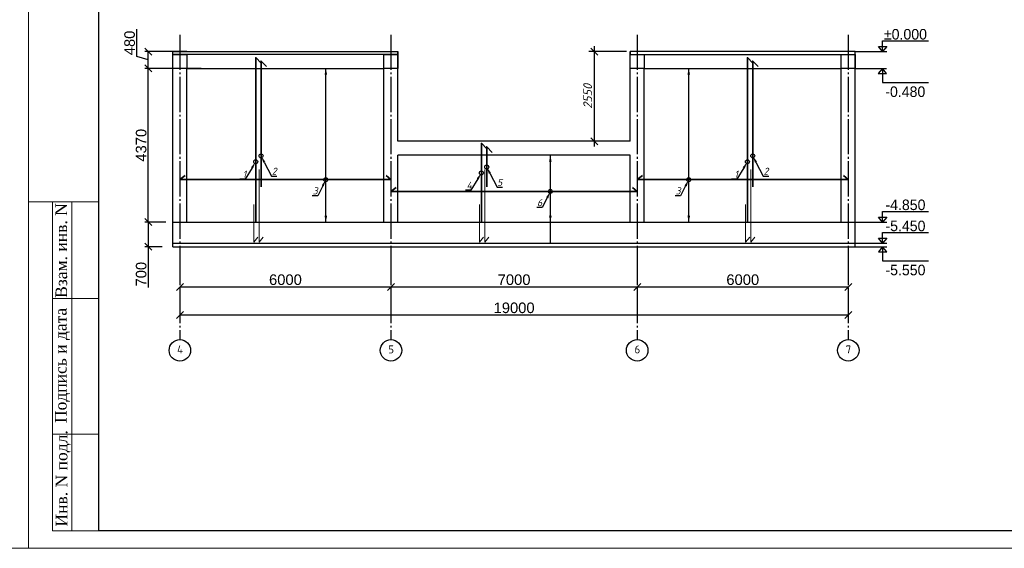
# Model space of a CAD drawing. Header units: millimetres. Extents: x -33345 to 4712671, y -3392 to 121473.
# Tile 223 of 256: x 1202342 to 1230331, y 44501 to 59533. Entities that reach past the tile are written whole.
import ezdxf
from ezdxf import colors
from ezdxf.entities.mleader import LeaderData, LeaderLine
from ezdxf.math import Vec2, Vec3

# ---------------------------------------------------------------- set-up
doc = ezdxf.new("R2010")
doc.units = ezdxf.units.MM
doc.linetypes.add('CENTER2', pattern=[28.575, 19.05, -3.175, 3.175, -3.175])
doc.linetypes.add('ГОСТ 2.303 5', pattern=[24, 20, -1.5, 1, -1.5])
doc.layers.add('00-Axes', color=1, linetype='CENTER2')
doc.layers.add('_линия', color=7, linetype='Continuous')
for name, color, linetype, lineweight in [('ACO-текст', 7, 'Continuous', 20), ('Lina', 7, 'Continuous', 20), ('w-Армирования', 172, 'Continuous', 30)]:
    doc.layers.add(name, color=color, linetype=linetype, lineweight=lineweight)
doc.styles.add('_text', font='isocpeui.ttf')
doc.styles.add('ISOCPEUR_1.00', font='isocpeui.ttf')
doc.styles.get("Standard").update_dxf_attribs({"font": 'arial.ttf'})
doc.styles.add('Times New Roman', font='times.ttf')
doc.styles.add('X-U-RW-01$0$StyleROMANS', font='GOTHIC.TTF')
doc.styles.add('Текст1', font='isocpeui.ttf', dxfattribs={"height": 300})
doc.dimstyles.new('Islom 94', dxfattribs={"dimtxt": 250, "dimasz": 200, "dimexe": 150, "dimexo": 100, "dimgap": 60, "dimtad": 1, "dimdec": 0, "dimtxsty": '_text', "dimblk": 'OBLIQUE', "dimcen": 0, "dimdle": 150, "dimadec": 0, "dimazin": 0, "dimtfac": 1, "dimtdec": 0, "dimtmove": 0, "dimatfit": 3, "dimfxl": 1, "dimarcsym": 0})
doc.dimstyles.new('ISO-25$0', dxfattribs={"dimtxt": 300, "dimasz": 200, "dimexe": 100, "dimexo": 300, "dimgap": 50, "dimtad": 1, "dimdec": 0, "dimtxsty": 'Standard', "dimblk": 'OBLIQUE', "dimcen": 250, "dimadec": 0, "dimazin": 0, "dimtfac": 1, "dimtdec": 0, "dimtmove": 0, "dimatfit": 3, "dimldrblk": 'OBLIQUE', "dimfxl": 1.25, "dimarcsym": 0})

# ---------------------------------------------------------------- blocks, each defined once
blk = doc.blocks.new('srhet')
at = {"lineweight": 20}
blk.add_lwpolyline([(-49807960, 24193266), (-49748560, 24193266), (-49748560, 24235266), (-49807960, 24235266)], close=True, dxfattribs=at)
blk = doc.blocks.new('awe4tD')
at = {"layer": 'Lina', "ltscale": 10}
for p, q in [((-44312815, 22744228), (-44314815, 22744228)), ((-44313585, 22734878), (-44313585, 22744228)), ((-44312815, 22741478), (-44314135, 22741478)), ((-44312815, 22737628), (-44314135, 22737628))]:
    blk.add_line(p, q, dxfattribs=at)
blk.add_lwpolyline([(-44239015, 22734378), (-44314815, 22734378), (-44314815, 22776378), (-44239015, 22776378)], close=True, dxfattribs=at)
at = {"layer": 'Lina', "lineweight": 30, "ltscale": 10}
blk.add_lwpolyline([(-44239515, 22734878), (-44312815, 22734878), (-44312815, 22775878), (-44239515, 22775878)], close=True, dxfattribs=at)
at = {"layer": 'Lina', "ltscale": 10}
blk.add_lwpolyline([(-44312815, 22734878), (-44314135, 22734878), (-44314135, 22744228)], dxfattribs=at)
at = {"layer": 'Lina', "ltscale": 10, "char_height": 330, "attachment_point": 1, "rotation": 90, "style": 'Times New Roman'}
for s, insert, width in [('Взам. инв. N', (-44314047, 22741499), 2670.44), ('Подпись и дата', (-44314062, 22737939), 3220.15), ('Инв. N подл.', (-44314039, 22734997), 2670.44)]:
    blk.add_mtext(s, dxfattribs=dict(at, insert=insert, width=width))
blk = doc.blocks.new('_Oblique')
at = {"color": 0, "linetype": 'ByBlock', "lineweight": -2}
blk.add_line((-0.5, -0.5), (0.5, 0.5), dxfattribs=at)
blk = doc.blocks.new('*D1681')
at = {"color": 0, "lineweight": -2, "transparency": 16777216}
for p, q in [((1206896, 52235), (1206896, 52035)), ((1212896, 52235), (1212896, 52035)), ((1206896, 51935), (1212896, 51935))]:
    blk.add_line(p, q, dxfattribs=at)
at = {"layer": 'Defpoints', "color": 0, "transparency": 16777216}
for p in [(1206896, 51935), (1212896, 51935), (1212896, 51935)]:
    blk.add_point(p, dxfattribs=at)
at = {"color": 0, "lineweight": -2, "transparency": 16777216, "xscale": 200, "yscale": 200, "zscale": 200, "rotation": 180}
blk.add_blockref('_Oblique', (1206896, 51935), dxfattribs=at)
at = {"color": 0, "lineweight": -2, "transparency": 16777216, "xscale": 200, "yscale": 200, "zscale": 200}
blk.add_blockref('_Oblique', (1212896, 51935), dxfattribs=at)
at = {"color": 0, "lineweight": 0, "transparency": 16777216, "insert": (1209896, 52138), "char_height": 300, "attachment_point": 5}
blk.add_mtext('6000', dxfattribs=at)
blk = doc.blocks.new('*D1682')
at = {"color": 0, "lineweight": -2, "transparency": 16777216}
for p, q in [((1212896, 52235), (1212896, 52035)), ((1219896, 52235), (1219896, 52035)), ((1212896, 51935), (1219896, 51935))]:
    blk.add_line(p, q, dxfattribs=at)
at = {"layer": 'Defpoints', "color": 0, "transparency": 16777216}
for p in [(1212896, 51935), (1219896, 51935), (1219896, 51935)]:
    blk.add_point(p, dxfattribs=at)
at = {"color": 0, "lineweight": -2, "transparency": 16777216, "xscale": 200, "yscale": 200, "zscale": 200, "rotation": 180}
blk.add_blockref('_Oblique', (1212896, 51935), dxfattribs=at)
at = {"color": 0, "lineweight": -2, "transparency": 16777216, "xscale": 200, "yscale": 200, "zscale": 200}
blk.add_blockref('_Oblique', (1219896, 51935), dxfattribs=at)
at = {"color": 0, "lineweight": 0, "transparency": 16777216, "insert": (1216396, 52138), "char_height": 300, "attachment_point": 5}
blk.add_mtext('7000', dxfattribs=at)
blk = doc.blocks.new('*D1683')
at = {"color": 0, "lineweight": -2, "transparency": 16777216}
for p, q in [((1219896, 52235), (1219896, 52035)), ((1225896, 52235), (1225896, 52035)), ((1219896, 51935), (1225896, 51935))]:
    blk.add_line(p, q, dxfattribs=at)
at = {"layer": 'Defpoints', "color": 0, "transparency": 16777216}
for p in [(1219896, 51935), (1225896, 51935), (1225896, 51935)]:
    blk.add_point(p, dxfattribs=at)
at = {"color": 0, "lineweight": -2, "transparency": 16777216, "xscale": 200, "yscale": 200, "zscale": 200, "rotation": 180}
blk.add_blockref('_Oblique', (1219896, 51935), dxfattribs=at)
at = {"color": 0, "lineweight": -2, "transparency": 16777216, "xscale": 200, "yscale": 200, "zscale": 200}
blk.add_blockref('_Oblique', (1225896, 51935), dxfattribs=at)
at = {"color": 0, "lineweight": 0, "transparency": 16777216, "insert": (1222896, 52138), "char_height": 300, "attachment_point": 5}
blk.add_mtext('6000', dxfattribs=at)
blk = doc.blocks.new('*D1684')
at = {"color": 0, "lineweight": -2, "transparency": 16777216}
for p, q in [((1206896, 51435), (1206896, 51235)), ((1225896, 51435), (1225896, 51235)), ((1225896, 51135), (1206896, 51135))]:
    blk.add_line(p, q, dxfattribs=at)
at = {"layer": 'Defpoints', "color": 0, "transparency": 16777216}
for p in [(1206896, 51135), (1206896, 51135), (1225896, 51135)]:
    blk.add_point(p, dxfattribs=at)
at = {"color": 0, "lineweight": -2, "transparency": 16777216, "xscale": 200, "yscale": 200, "zscale": 200, "rotation": 180}
blk.add_blockref('_Oblique', (1206896, 51135), dxfattribs=at)
at = {"color": 0, "lineweight": -2, "transparency": 16777216, "xscale": 200, "yscale": 200, "zscale": 200}
blk.add_blockref('_Oblique', (1225896, 51135), dxfattribs=at)
at = {"color": 0, "lineweight": 0, "transparency": 16777216, "insert": (1216396, 51338), "char_height": 300, "attachment_point": 5}
blk.add_mtext('19000', dxfattribs=at)
blk = doc.blocks.new('*D1685')
at = {"color": 0, "lineweight": -2, "transparency": 16777216}
for p, q in [((1206496, 53777), (1205898, 53777)), ((1205998, 53777), (1205998, 53077)), ((1206396, 53077), (1205898, 53077)), ((1205998, 53077), (1205998, 51916))]:
    blk.add_line(p, q, dxfattribs=at)
at = {"layer": 'Defpoints', "color": 0, "transparency": 16777216}
for p in [(1205998, 53777), (1206796, 53777), (1206696, 53077)]:
    blk.add_point(p, dxfattribs=at)
at = {"color": 0, "lineweight": -2, "transparency": 16777216, "xscale": 200, "yscale": 200, "zscale": 200}
for p, rotation in [((1205998, 53777), 90), ((1205998, 53077), 270)]:
    blk.add_blockref('_Oblique', p, dxfattribs=dict(at, rotation=rotation))
at = {"color": 0, "transparency": 16777216, "insert": (1205795, 52296), "char_height": 300, "attachment_point": 5, "rotation": 90}
blk.add_mtext('700', dxfattribs=at)
blk = doc.blocks.new('*D1686')
at = {"color": 0, "lineweight": -2, "transparency": 16777216}
for p, q in [((1207496, 58147), (1205898, 58147)), ((1205998, 53777), (1205998, 58147)), ((1206496, 53777), (1205898, 53777))]:
    blk.add_line(p, q, dxfattribs=at)
at = {"layer": 'Defpoints', "color": 0, "transparency": 16777216}
for p in [(1205998, 58147), (1207796, 58147), (1206796, 53777)]:
    blk.add_point(p, dxfattribs=at)
at = {"color": 0, "lineweight": -2, "transparency": 16777216, "xscale": 200, "yscale": 200, "zscale": 200}
for p, rotation in [((1205998, 58147), 90), ((1205998, 53777), 270)]:
    blk.add_blockref('_Oblique', p, dxfattribs=dict(at, rotation=rotation))
at = {"color": 0, "transparency": 16777216, "insert": (1205795, 55962), "char_height": 300, "attachment_point": 5, "rotation": 90}
blk.add_mtext('4370', dxfattribs=at)
blk = doc.blocks.new('*D1687')
at = {"color": 0, "lineweight": -2, "transparency": 16777216}
for p, q in [((1205670, 58485), (1205670, 59259)), ((1207096, 58627), (1205898, 58627)), ((1205998, 58147), (1205998, 58627)), ((1205998, 58387), (1205670, 58485)), ((1207496, 58147), (1205898, 58147))]:
    blk.add_line(p, q, dxfattribs=at)
at = {"layer": 'Defpoints', "color": 0, "transparency": 16777216}
for p in [(1205998, 58627), (1207396, 58627), (1207796, 58147)]:
    blk.add_point(p, dxfattribs=at)
at = {"color": 0, "lineweight": -2, "transparency": 16777216, "xscale": 200, "yscale": 200, "zscale": 200}
for p, rotation in [((1205998, 58627), 90), ((1205998, 58147), 270)]:
    blk.add_blockref('_Oblique', p, dxfattribs=dict(at, rotation=rotation))
at = {"color": 0, "transparency": 16777216, "insert": (1205467, 58872), "char_height": 300, "attachment_point": 5, "rotation": 90}
blk.add_mtext('480', dxfattribs=at)
blk = doc.blocks.new('*D2932')
at = {"color": 0, "lineweight": -2, "transparency": 16777216}
for p, q in [((1219596, 58627), (1218523, 58627)), ((1218673, 58777), (1218673, 55927)), ((1219596, 56077), (1218523, 56077))]:
    blk.add_line(p, q, dxfattribs=at)
at = {"layer": 'Defpoints', "color": 0, "transparency": 16777216}
for p in [(1219696, 58627), (1218673, 56077), (1219696, 56077)]:
    blk.add_point(p, dxfattribs=at)
at = {"color": 0, "lineweight": -2, "transparency": 16777216, "xscale": 200, "yscale": 200, "zscale": 200}
for p, rotation in [((1218673, 58627), 90), ((1218673, 56077), 270)]:
    blk.add_blockref('_Oblique', p, dxfattribs=dict(at, rotation=rotation))
at = {"color": 0, "lineweight": 0, "transparency": 16777216, "insert": (1218488, 57352), "char_height": 250, "attachment_point": 5, "rotation": 90, "style": '_text'}
blk.add_mtext('2550', dxfattribs=at)

msp = doc.modelspace()

# ---------------------------------------------------------------- linework, layer by layer
at = {"color": 177, "lineweight": 30, "true_color": 0x293189}
for p, q in [((1206695.582, 53076.964), (1206695.582, 58626.964)), ((1206695.582, 58626.964), (1213095.582, 58626.964)), ((1213095.582, 56076.964), (1213095.582, 58626.964)), ((1219695.582, 56076.964), (1219695.582, 58626.964)), ((1226095.582, 58626.964), (1219695.582, 58626.964)), ((1226095.582, 53076.964), (1226095.582, 58626.964)), ((1207095.582, 53776.964), (1207095.582, 58146.964)), ((1207095.582, 58146.964), (1212695.582, 58146.964)), ((1212695.582, 53776.964), (1212695.582, 58146.964)), ((1220095.582, 53776.964), (1220095.582, 58146.964)), ((1220095.582, 58146.964), (1225695.582, 58146.964)), ((1225695.582, 53776.964), (1225695.582, 58146.964)), ((1219695.582, 56076.964), (1213095.582, 56076.964)), ((1213095.582, 53776.964), (1213095.582, 55676.964)), ((1219695.582, 55676.964), (1213095.582, 55676.964)), ((1219695.582, 53776.964), (1219695.582, 55676.964)), ((1206695.582, 53776.964), (1226095.582, 53776.964)), ((1206695.582, 53176.964), (1226095.582, 53176.964)), ((1206695.582, 53076.964), (1226095.582, 53076.964))]:
    msp.add_line(p, q, dxfattribs=at)
at = {"linetype": 'Continuous', "ltscale": 3}
for p, q in [((1211043.93, 53776.964), (1211043.93, 58146.964)), ((1221360.77, 53776.964), (1221360.77, 58146.964)), ((1217426.616, 53167.843), (1217426.616, 55676.964))]:
    msp.add_line(p, q, dxfattribs=at)
at = {"color": 1, "ltscale": 4}
for points in [[(1226869.786, 58626.964), (1226751.828, 58770.533), (1226987.744, 58770.533), (1226869.786, 58626.964), (1226869.786, 58926.964), (1228179.479, 58926.964)], [(1226095.582, 58626.964), (1226987.744, 58626.964)], [(1226091.013, 58146.964), (1226983.175, 58146.964)], [(1226865.217, 58146.964), (1226747.259, 58003.395), (1226983.175, 58003.395), (1226865.217, 58146.964), (1226865.217, 57746.964), (1228174.91, 57746.964)], [(1226869.786, 53776.964), (1226751.828, 53920.533), (1226987.744, 53920.533), (1226869.786, 53776.964), (1226869.786, 54076.964), (1228179.479, 54076.964)], [(1226095.582, 53776.964), (1226987.744, 53776.964)], [(1226869.786, 53176.964), (1226751.828, 53320.533), (1226987.744, 53320.533), (1226869.786, 53176.964), (1226869.786, 53476.964), (1228179.479, 53476.964)], [(1226095.582, 53176.964), (1226987.744, 53176.964)], [(1226095.582, 53076.964), (1226987.744, 53076.964)], [(1226869.786, 53076.964), (1226751.828, 52933.395), (1226987.744, 52933.395), (1226869.786, 53076.964), (1226869.786, 52676.964), (1228179.479, 52676.964)]]:
    msp.add_lwpolyline(points, dxfattribs=at)
at = {"color": 152, "lineweight": 30}
for points in [[(1213095.582, 58546.964), (1206695.582, 58546.964), (1206695.582, 58626.964), (1213095.582, 58626.964)], [(1219695.582, 58546.964), (1226095.582, 58546.964), (1226095.582, 58626.964), (1219695.582, 58626.964)]]:
    msp.add_lwpolyline(points, close=True, dxfattribs=at)
at = {"color": 6, "lineweight": 30, "ltscale": 10}
for points in [[(1206695.582, 58546.964), (1207095.582, 58546.964), (1207095.582, 58146.964), (1206695.582, 58146.964)], [(1212695.582, 58546.964), (1213095.582, 58546.964), (1213095.582, 58146.964), (1212695.582, 58146.964)], [(1219695.582, 58546.964), (1220095.582, 58546.964), (1220095.582, 58146.964), (1219695.582, 58146.964)], [(1225695.582, 58546.964), (1226095.582, 58546.964), (1226095.582, 58146.964), (1225695.582, 58146.964)]]:
    msp.add_lwpolyline(points, close=True, dxfattribs=at)
at = {"linetype": 'Continuous', "ltscale": 3}
for centre in [(1209201.991, 55660.386), (1223180.022, 55660.386), (1209051.448, 55492.958), (1223029.478, 55492.958), (1215466.536, 55175.834), (1215617.08, 55343.262), (1211043.926, 54984.212), (1221360.77, 54984.303), (1217426.61, 54648.198)]:
    msp.add_circle(centre, 56.25, dxfattribs=at)
for points in [[(1211043.93, 58146.964), (1211006.221, 57964.779), (1211081.638, 57964.779)], [(1221360.77, 58146.964), (1221323.061, 57964.779), (1221398.479, 57964.779)], [(1217426.616, 55676.964), (1217388.907, 55494.779), (1217464.324, 55494.779)], [(1211043.93, 53776.964), (1211006.221, 53959.15), (1211081.638, 53959.15)], [(1217426.616, 53776.964), (1217388.907, 53959.15), (1217464.324, 53959.15)], [(1221360.77, 53776.964), (1221323.061, 53959.15), (1221398.479, 53959.15)]]:
    msp.add_solid(points, dxfattribs=at)
at = {"layer": '00-Axes', "color": 251, "linetype": 'ГОСТ 2.303 5', "ltscale": 50, "true_color": 0x636466}
for points in [[(1206895.582, 59105.086), (1206895.582, 50435.245)], [(1212895.582, 59105.086), (1212895.582, 50435.245)], [(1219895.582, 59105.086), (1219895.582, 50435.245)], [(1219895.582, 59105.086), (1219895.582, 50435.245)], [(1225895.582, 59105.086), (1225895.582, 50435.245)]]:
    msp.add_lwpolyline(points, dxfattribs=at)
at = {"layer": '00-Axes', "color": 219, "linetype": 'ByBlock', "ltscale": 100, "true_color": 0x642165}
for centre in [(1206895.582, 50129.285), (1212895.582, 50129.285), (1219895.582, 50129.285), (1219895.582, 50129.285), (1225895.582, 50129.285)]:
    msp.add_circle(centre, 305.96, dxfattribs=at)
at = {"layer": 'w-Армирования', "color": 0, "lineweight": 35, "ltscale": 100}
for points in [[(1209051.448, 53776.964), (1209051.448, 58455.782), (1209204.226, 58297.481)], [(1209201.991, 54776.964), (1209201.991, 58355.782), (1209354.769, 58197.481)], [(1223029.478, 53776.964), (1223029.478, 58455.782), (1223182.256, 58297.481)], [(1223180.022, 54776.964), (1223180.022, 58355.782), (1223332.8, 58197.481)], [(1215466.536, 53776.964), (1215466.536, 56017.447), (1215619.314, 55859.147)], [(1215617.08, 54776.964), (1215617.08, 55917.447), (1215769.858, 55759.147)], [(1212761.826, 55098.313), (1212895.582, 54984.343), (1206895.582, 54984.175), (1207041.789, 55099.553)], [(1225761.826, 55098.313), (1225895.582, 54984.343), (1219895.582, 54984.175), (1220041.789, 55099.553)], [(1219761.826, 54762.202), (1219895.582, 54648.232), (1212895.582, 54648.142), (1213041.789, 54763.52)]]:
    msp.add_lwpolyline(points, dxfattribs=at)
at = {"layer": 'w-Армирования', "lineweight": 0, "ltscale": 100}
for points in [[(1209149.823, 55276.964), (1209149.823, 53204.64), (1209265.201, 53350.847)], [(1215564.911, 55276.964), (1215564.911, 53204.64), (1215680.289, 53350.847)], [(1223127.853, 55276.964), (1223127.853, 53204.64), (1223243.232, 53350.847)], [(1208999.279, 54276.964), (1208999.279, 53204.64), (1209114.657, 53350.847)], [(1215414.368, 54276.964), (1215414.368, 53204.64), (1215529.746, 53350.847)], [(1222977.31, 54276.964), (1222977.31, 53204.64), (1223092.688, 53350.847)]]:
    msp.add_lwpolyline(points, dxfattribs=at)

# ---------------------------------------------------------------- block references
msp.add_blockref('awe4tD', (45517406.511, -22689876.566))
at = {"layer": '_линия', "color": 18, "lineweight": 0}
msp.add_blockref('srhet', (50951152.006, -24148764.744), dxfattribs=at)

# ---------------------------------------------------------------- texts
at = {"ltscale": 4, "char_height": 300, "attachment_point": 5, "style": 'X-U-RW-01$0$StyleROMANS'}
for s, insert in [('%%P0.000', (1227520.893, 59115.827)), ('-0.480', (1227516.324, 57483.175)), ('-4.850', (1227520.893, 54265.827)), ('-5.450', (1227520.893, 53665.827)), ('-5.550', (1227520.893, 52413.175))]:
    msp.add_mtext(s, dxfattribs=dict(at, insert=insert))
at = {"layer": '00-Axes', "color": 219, "linetype": 'ByBlock', "ltscale": 100, "true_color": 0x642165, "char_height": 226.05869, "attachment_point": 1, "style": 'ISOCPEUR_1.00'}
for s, insert in [('\\pxqc;{\\fISOCPEUR|b0|i0|c204|p34;4}', (1206514.416, 50269.09)), ('\\pxqc;{\\fISOCPEUR|b0|i0|c204|p34;5}', (1212514.416, 50269.09)), ('\\pxqc;{\\fISOCPEUR|b0|i0|c204|p34;6}', (1219514.416, 50269.09)), ('\\pxqc;{\\fISOCPEUR|b0|i0|c204|p34;7}', (1225514.416, 50269.09))]:
    msp.add_mtext_dynamic_manual_height_columns(s, width=772.47909, gutter_width=706.433, heights=[0], dxfattribs=dict(at, insert=insert))
at = {"layer": 'ACO-текст', "insert": (1040202.768, 52636.667), "char_height": 300, "width": 17209.24487, "attachment_point": 1, "style": 'X-U-RW-01$0$StyleROMANS'}
msp.add_mtext('\\A1;\\pi-600,l600,t600;1.^IСоединения пересечений стержней арматуры выполнять вязаными стальной отожженной проволокой d=0.8-1.0мм. Применение ручной электродуговой сварки не допускается!\\P{\\A0;\\C0;2.^IДанный лист см. с л. КЖ-}', dxfattribs=at)

# ---------------------------------------------------------------- dimensions: what is measured, and where the dimension line sits
for base, p1, p2, picture, middle in [((1205998.191, 58626.964), (1207795.582, 58146.964), (1207395.582, 58626.964), '*D1687', (1205466.847, 58535.416)), ((1205998.191, 58146.964), (1206795.582, 53776.964), (1207795.582, 58146.964), '*D1686', (1205794.916, 55961.964))]:
    dim = msp.add_linear_dim(base=base, p1=p1, p2=p2, angle=90, dimstyle='ISO-25$0', override={"dimtmove": 1})
    dim.commit()
    dim.dimension.update_dxf_attribs({"geometry": picture, "text_midpoint": middle})
at = {"color": 154, "lineweight": 0}
dim = msp.add_linear_dim(base=(1218673.34, 56076.964), p1=(1219695.582, 58626.964), p2=(1219695.582, 56076.964), angle=90, dimstyle='Islom 94', dxfattribs=at)
dim.commit()
dim.dimension.update_dxf_attribs({"geometry": '*D2932', "text_midpoint": (1218488.34, 57351.964)})
dim = msp.add_linear_dim(base=(1205998.191, 53776.964), p1=(1206695.582, 53076.964), p2=(1206795.582, 53776.964), angle=90, dimstyle='ISO-25$0')
dim.commit()
dim.dimension.update_dxf_attribs({"geometry": '*D1685', "text_midpoint": (1205998.191, 52295.68), "dimtype": 160})
at = {"color": 18, "lineweight": 0, "true_color": 0x000000}
for base, p1, p2, picture, middle in [((1212895.582, 51935.245), (1206895.582, 51935.245), (1212895.582, 51935.245), '*D1681', (1209895.582, 52138.417)), ((1219895.582, 51935.245), (1212895.582, 51935.245), (1219895.582, 51935.245), '*D1682', (1216395.582, 52138.417)), ((1225895.582, 51935.245), (1219895.582, 51935.245), (1225895.582, 51935.245), '*D1683', (1222895.582, 52138.417)), ((1206895.582, 51135.245), (1225895.582, 51135.245), (1206895.582, 51135.245), '*D1684', (1216395.582, 51338.417))]:
    dim = msp.add_linear_dim(base=base, p1=p1, p2=p2, dimstyle='ISO-25$0', dxfattribs=at)
    dim.commit()
    dim.dimension.update_dxf_attribs({"geometry": picture, "text_midpoint": middle})

# ---------------------------------------------------------------- leaders
at = {"color": 244, "lineweight": 25, "true_color": 0x991b1e}
ml = msp.add_multileader_mtext('Standard', dxfattribs=at)
ml.set_content('1', color=(153, 27, 30), style='Текст1')
ml.set_leader_properties()
ml.build(insert=Vec2(0, 0))
ml.multileader.update_dxf_attribs({"text_left_attachment_type": 6, "text_right_attachment_type": 6, "dogleg_length": 0.36, "arrow_head_size": 200})
ctx = ml.context
ctx.base_point, ctx.char_height, ctx.arrow_head_size, ctx.plane_origin = Vec3(1208676.862, 54999.823), 200, 200, Vec3(1209473.943, 55862.593)
ctx.left_attachment, ctx.right_attachment = 6, 6
notes = []
notes.append((ctx, [(1, (1, 1, 0), (1208753.798, 54999.823), (-1, 0), 0.36, [(0, [(1209051.448, 55492.958)], 0, [])])]))
ctx.mtext.insert, ctx.mtext.flow_direction = Vec3(1208678.862, 55239.823), 5
ml = msp.add_multileader_mtext('Standard', dxfattribs=at)
ml.set_content('2', color=(153, 27, 30), style='Текст1')
ml.set_leader_properties()
ml.build(insert=Vec2(0, 0))
ml.multileader.update_dxf_attribs({"text_left_attachment_type": 6, "text_right_attachment_type": 6, "dogleg_length": 0.36, "arrow_head_size": 200})
ctx = ml.context
ctx.base_point, ctx.char_height, ctx.arrow_head_size, ctx.plane_origin = Vec3(1209500.001, 55083.062), 200, 200, Vec3(1208779.496, 55290.751)
ctx.left_attachment, ctx.right_attachment, ctx.text_align_type = 6, 6, 2
notes.append((ctx, [(1, (1, 1, 0), (1209499.641, 55083.062), (1, 0), 0.36, [(0, [(1209201.991, 55660.386)], 0, [])])]))
ctx.mtext.insert, ctx.mtext.alignment, ctx.mtext.flow_direction = Vec3(1209643.971, 55323.062), 3, 5
ml = msp.add_multileader_mtext('Standard', dxfattribs=at)
ml.set_content('1', color=(153, 27, 30), style='Текст1')
ml.set_leader_properties()
ml.build(insert=Vec2(0, 0))
ml.multileader.update_dxf_attribs({"text_left_attachment_type": 6, "text_right_attachment_type": 6, "dogleg_length": 0.36, "arrow_head_size": 200})
ctx = ml.context
ctx.base_point, ctx.char_height, ctx.arrow_head_size, ctx.plane_origin = Vec3(1222654.893, 54999.823), 200, 200, Vec3(1223451.973, 55862.593)
ctx.left_attachment, ctx.right_attachment = 6, 6
notes.append((ctx, [(1, (1, 1, 0), (1222731.828, 54999.823), (-1, 0), 0.36, [(0, [(1223029.478, 55492.958)], 0, [])])]))
ctx.mtext.insert, ctx.mtext.flow_direction = Vec3(1222656.893, 55239.823), 5
ml = msp.add_multileader_mtext('Standard', dxfattribs=at)
ml.set_content('2', color=(153, 27, 30), style='Текст1')
ml.set_leader_properties()
ml.build(insert=Vec2(0, 0))
ml.multileader.update_dxf_attribs({"text_left_attachment_type": 6, "text_right_attachment_type": 6, "dogleg_length": 0.36, "arrow_head_size": 200})
ctx = ml.context
ctx.base_point, ctx.char_height, ctx.arrow_head_size, ctx.plane_origin = Vec3(1223478.032, 55083.062), 200, 200, Vec3(1222757.527, 55290.751)
ctx.left_attachment, ctx.right_attachment, ctx.text_align_type = 6, 6, 2
notes.append((ctx, [(1, (1, 1, 0), (1223477.672, 55083.062), (1, 0), 0.36, [(0, [(1223180.022, 55660.386)], 0, [])])]))
ctx.mtext.insert, ctx.mtext.alignment, ctx.mtext.flow_direction = Vec3(1223622.002, 55323.062), 3, 5
ml = msp.add_multileader_mtext('Standard', dxfattribs=at)
ml.set_content('4', color=(153, 27, 30), style='Текст1')
ml.set_leader_properties()
ml.build(insert=Vec2(0, 0))
ml.multileader.update_dxf_attribs({"text_left_attachment_type": 6, "text_right_attachment_type": 6, "dogleg_length": 0.36, "arrow_head_size": 200})
ctx = ml.context
ctx.base_point, ctx.char_height, ctx.arrow_head_size, ctx.plane_origin = Vec3(1215041.041, 54682.699), 200, 200, Vec3(1215889.031, 55545.468)
ctx.left_attachment, ctx.right_attachment = 6, 6
notes.append((ctx, [(1, (1, 1, 0), (1215168.886, 54682.699), (-1, 0), 0.36, [(0, [(1215466.536, 55175.834)], 0, [])])]))
ctx.mtext.insert, ctx.mtext.flow_direction = Vec3(1215043.041, 54922.699), 5
ml = msp.add_multileader_mtext('Standard', dxfattribs=at)
ml.set_content('5', color=(153, 27, 30), style='Текст1')
ml.set_leader_properties()
ml.build(insert=Vec2(0, 0))
ml.multileader.update_dxf_attribs({"text_left_attachment_type": 6, "text_right_attachment_type": 6, "dogleg_length": 0.36, "arrow_head_size": 200})
ctx = ml.context
ctx.base_point, ctx.char_height, ctx.arrow_head_size, ctx.plane_origin = Vec3(1215915.09, 54765.937), 200, 200, Vec3(1215194.585, 54973.627)
ctx.left_attachment, ctx.right_attachment, ctx.text_align_type = 6, 6, 2
notes.append((ctx, [(1, (1, 1, 0), (1215914.73, 54765.937), (1, 0), 0.36, [(0, [(1215617.08, 55343.262)], 0, [])])]))
ctx.mtext.insert, ctx.mtext.alignment, ctx.mtext.flow_direction = Vec3(1216057.696, 55005.937), 3, 5
at = {"lineweight": 25}
ml = msp.add_multileader_mtext('Standard', dxfattribs=at)
ml.set_content('3', color=256, style='Текст1')
ml.set_leader_properties()
ml.build(insert=Vec2(0, 0))
ml.multileader.update_dxf_attribs({"text_left_attachment_type": 6, "text_right_attachment_type": 6, "dogleg_length": 0.36, "arrow_head_size": 200})
ctx = ml.context
ctx.base_point, ctx.char_height, ctx.arrow_head_size, ctx.plane_origin = Vec3(1210667.108, 54525.187), 200, 200, Vec3(1210821.701, 55586.854)
ctx.left_attachment, ctx.right_attachment, ctx.text_align_type = 6, 6, 2
notes.append((ctx, [(0, (1, 1, 0), (1210813.286, 54525.187), (-1, 0), 0.36, [(0, [(1211045.719, 54984.214)], 0, [])])]))
ctx.mtext.insert, ctx.mtext.alignment, ctx.mtext.flow_direction = Vec3(1210810.926, 54765.187), 3, 5
ml = msp.add_multileader_mtext('Standard', dxfattribs=at)
ml.set_content('3', color=256, style='Текст1')
ml.set_leader_properties()
ml.build(insert=Vec2(0, 0))
ml.multileader.update_dxf_attribs({"text_left_attachment_type": 6, "text_right_attachment_type": 6, "dogleg_length": 0.36, "arrow_head_size": 200})
ctx = ml.context
ctx.base_point, ctx.char_height, ctx.arrow_head_size, ctx.plane_origin = Vec3(1220983.952, 54525.279), 200, 200, Vec3(1221138.546, 55586.946)
ctx.left_attachment, ctx.right_attachment, ctx.text_align_type = 6, 6, 2
notes.append((ctx, [(0, (1, 1, 0), (1221130.13, 54525.279), (-1, 0), 0.36, [(0, [(1221362.564, 54984.305)], 0, [])])]))
ctx.mtext.insert, ctx.mtext.alignment, ctx.mtext.flow_direction = Vec3(1221127.77, 54765.279), 3, 5
ml = msp.add_multileader_mtext('Standard', dxfattribs=at)
ml.set_content('6', color=256, style='Текст1')
ml.set_leader_properties()
ml.build(insert=Vec2(0, 0))
ml.multileader.update_dxf_attribs({"text_left_attachment_type": 6, "text_right_attachment_type": 6, "dogleg_length": 0.36, "arrow_head_size": 200})
ctx = ml.context
ctx.base_point, ctx.char_height, ctx.arrow_head_size, ctx.plane_origin = Vec3(1217070.702, 54189.174), 200, 200, Vec3(1217204.386, 55250.841)
ctx.left_attachment, ctx.right_attachment, ctx.text_align_type = 6, 6, 2
notes.append((ctx, [(0, (1, 1, 0), (1217195.971, 54189.174), (-1, 0), 0.36, [(0, [(1217428.404, 54648.2)], 0, [])])]))
ctx.mtext.insert, ctx.mtext.alignment, ctx.mtext.flow_direction = Vec3(1217193.611, 54429.174), 3, 5
for ctx, leaders in notes:
    for number, flags, end, landing, length, lines in leaders:
        leader = LeaderData()
        leader.index, (leader.has_last_leader_line, leader.has_dogleg_vector, leader.attachment_direction) = number, flags
        leader.last_leader_point, leader.dogleg_vector, leader.dogleg_length = Vec3(end), Vec3(landing), length
        for number, points, colour, breaks in lines:
            line = LeaderLine()
            line.index, line.vertices, line.color, line.breaks = number, Vec3.list(points), colors.encode_raw_color(colour), breaks
            leader.lines.append(line)
        ctx.leaders.append(leader)

doc.saveas('drawing.dxf')
